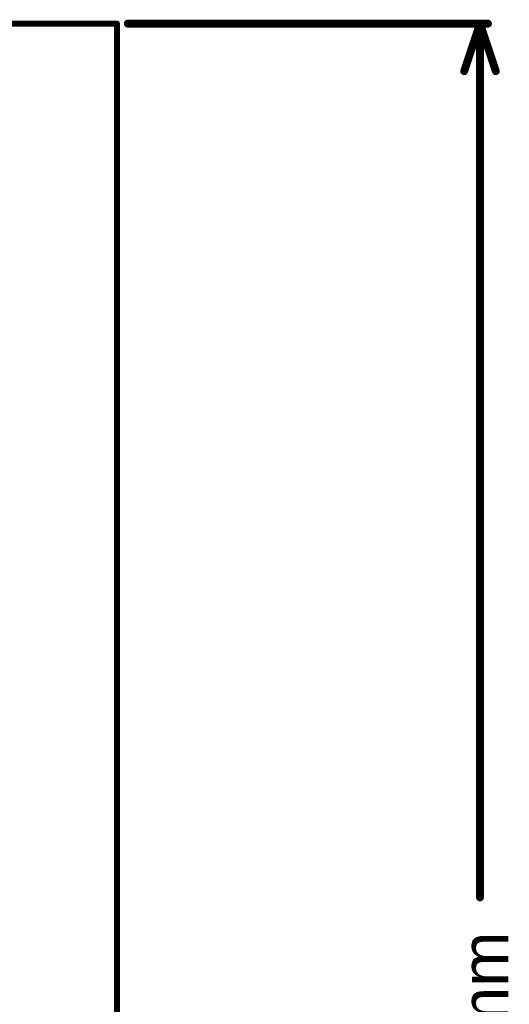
# Model space of a CAD drawing. Header units: inches. Extents: x 0 to 11.2, y -0.2 to 5.5.
# Tile 55 of 57: x 4.2 to 4.8, y 1.3 to 2.6. Entities that reach past the tile are written whole.
import ezdxf

# ---------------------------------------------------------------- set-up
doc = ezdxf.new("R2010")
doc.units = ezdxf.units.IN
doc.header["$MEASUREMENT"] = 0
doc.layers.add('Board Outline', color=216, linetype='Continuous')
doc.layers.add('Dimension', color=6, linetype='Continuous')
doc.styles.add('Arial', font='txt', dxfattribs={"height": 0.2})

msp = doc.modelspace()

# ---------------------------------------------------------------- linework, layer by layer
at = {"layer": 'Board Outline', "const_width": 0.0075}
for points in [[(0.0098, 2.5492), (4.3209, 2.5492)], [(4.3209, 0.0098), (4.3209, 2.5492)]]:
    msp.add_lwpolyline(points, dxfattribs=at)
at = {"layer": 'Board Outline', "const_width": 0.00375}
msp.add_lwpolyline([(4.319, 2.5492, 1), (4.3227, 2.5492, 1)], format="xyb", close=True, dxfattribs=at)
msp.add_lwpolyline([(4.319, 2.5492, 1), (4.3227, 2.5492, 1)], format="xyb", close=True, dxfattribs=at)
at = {"layer": 'Dimension', "const_width": 0.01}
for points in [[(4.3346, 2.5492), (4.79, 2.5492)], [(4.76, 2.4892), (4.78, 2.5492)], [(4.78, 2.5492), (4.8, 2.4892)], [(4.78, 1.4447), (4.78, 2.5492)]]:
    msp.add_lwpolyline(points, dxfattribs=at)
at = {"layer": 'Dimension', "const_width": 0.005}
for points in [[(4.3321, 2.5492, 1), (4.3371, 2.5492, 1)], [(4.7775, 2.5492, 1), (4.7825, 2.5492, 1)], [(4.7775, 2.5492, 1), (4.7825, 2.5492, 1)], [(4.7775, 2.5492, 1), (4.7825, 2.5492, 1)], [(4.7875, 2.5492, 1), (4.7925, 2.5492, 1)], [(4.7575, 2.4892, 1), (4.7625, 2.4892, 1)], [(4.7975, 2.4892, 1), (4.8025, 2.4892, 1)], [(4.7775, 1.4447, 1), (4.7825, 1.4447, 1)]]:
    msp.add_lwpolyline(points, format="xyb", close=True, dxfattribs=at)

# ---------------------------------------------------------------- texts
at = {"layer": 'Dimension', "style": 'Arial'}
msp.add_text('64.5mm', height=0.06, rotation=90, dxfattribs=at).set_placement((4.816, 1.0988))

doc.saveas('drawing.dxf')
